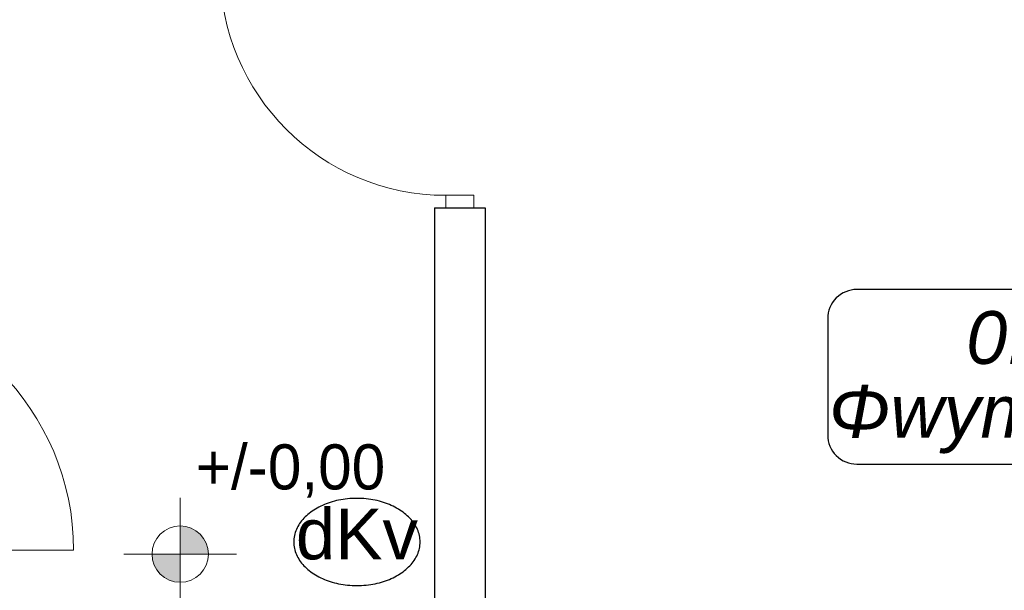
# Model space of a CAD drawing. Header units: inches. Extents: x -515158 to -470211, y -1887 to 84268.
# Tile 63 of 102: x -481080 to -477586, y 34850 to 36876. Entities that reach past the tile are written whole.
import ezdxf
from ezdxf.lldxf.tags import DXFTag

# ---------------------------------------------------------------- set-up
doc = ezdxf.new("R2010")
doc.units = ezdxf.units.IN
doc.header["$MEASUREMENT"] = 0
for name, color, linetype, lineweight in [('#podkład', 252, 'Continuous', 9), ('INWENT RZĘDNE_Nr_Pióra__21', 252, 'Continuous', 9), ('INWENT. DRZWI_Nr_Pióra__5', 252, 'Continuous', 13), ('INWENT.ŚCIANY_Nr_Pióra__1', 252, 'Continuous', 25)]:
    doc.layers.add(name, color=color, linetype=linetype, lineweight=lineweight)
doc.layers.add('IS_Grafika', color=7, linetype='SOLID', true_color=0x000000)
doc.layers.add('IS_Text_Konstrukcji', color=7, linetype='Continuous')
doc.styles.add('GENERATED_STYLE_3', font='txt')
tags = doc.linetypes.add('SOLID', pattern=[10, 10, 0]).pattern_tags.tags
tags[6:7] = [DXFTag(74, 4), DXFTag(75, 0), DXFTag(340, '0'), DXFTag(46, 0.0), DXFTag(50, 0.0), DXFTag(44, 0.0), DXFTag(45, 0.0)]
tags[4:5] = [DXFTag(74, 4), DXFTag(75, 0), DXFTag(340, '0'), DXFTag(46, 0.0), DXFTag(50, 0.0), DXFTag(44, 0.0), DXFTag(45, 0.0)]

# ---------------------------------------------------------------- blocks, each defined once
blk = doc.blocks.new('parter')
at = {"layer": 'INWENT RZĘDNE_Nr_Pióra__21', "linetype": 'Continuous'}
for points in [[(-480510.2, 34978.7), (-480410.2, 34978.7), (-480417.8, 35017), (-480439.5, 35049.4), (-480471.9, 35071.1), (-480510.2, 35078.7)], [(-480510.2, 34978.7), (-480610.2, 34978.7), (-480602.6, 34940.4), (-480580.9, 34908), (-480548.4, 34886.3), (-480510.2, 34878.7)]]:
    blk.add_hatch(color=252, dxfattribs=at).paths.add_polyline_path(points, flags=0)
at = {"layer": 'INWENT RZĘDNE_Nr_Pióra__21', "color": 252, "linetype": 'Continuous'}
for p, q in [((-480510.2, 34778.7), (-480510.2, 35178.7)), ((-480710.2, 34978.7), (-480310.2, 34978.7))]:
    blk.add_line(p, q, dxfattribs=at)
blk.add_circle((-480510.2, 34978.7), 100, dxfattribs=at)
at = {"layer": 'INWENT. DRZWI_Nr_Pióra__5', "color": 252, "linetype": 'Continuous'}
for p, q in [((-479568.3, 36252.6), (-479468.3, 36252.6)), ((-479568.3, 36207.6), (-479568.3, 36252.6)), ((-479468.3, 36252.6), (-479468.3, 36207.6)), ((-481788.3, 34992.6), (-480888.3, 34992.6))]:
    blk.add_line(p, q, dxfattribs=at)
for centre, radius, start, end in [((-479568.3, 37052.6), 800, 180, 270), ((-481788.3, 34992.6), 900, 0, 90)]:
    blk.add_arc(centre, radius, start, end, dxfattribs=at)
at = {"layer": 'INWENT.ŚCIANY_Nr_Pióra__1', "color": 252, "linetype": 'Continuous'}
for p, q in [((-479608.3, 36207.6), (-479608.3, 33467.6)), ((-479608.3, 36207.6), (-479428.3, 36207.6)), ((-479428.3, 36207.6), (-479428.3, 33467.6))]:
    blk.add_line(p, q, dxfattribs=at)
at = {"layer": 'INWENT RZĘDNE_Nr_Pióra__21', "color": 252, "insert": (-480454.9, 35178.7), "char_height": 160, "attachment_point": 7, "style": 'GENERATED_STYLE_3'}
blk.add_mtext('{+/-0,00}', dxfattribs=at)

msp = doc.modelspace()

# ---------------------------------------------------------------- linework, layer by layer
at = {"layer": 'IS_Grafika', "ltscale": 10}
for points, knots in [([(-479883.3, 35176.8), (-479894.4, 35176.8), (-479916.1, 35175.7), (-479947.8, 35170.9), (-479977.6, 35163.1), (-480005.2, 35152.6), (-480030.3, 35139.6), (-480052.5, 35124.3), (-480071.5, 35107), (-480087, 35087.9), (-480098.6, 35067.2), (-480105.8, 35045), (-480107.5, 35029.7), (-480107.5, 35022)], [0, 0, 0, 0, 33.167036, 65.15629, 95.929861, 125.438554, 153.638532, 180.511954, 206.093104, 230.501175, 253.978693, 276.929023, 299.937572, 299.937572, 299.937572, 299.937572]), ([(-479659.1, 35022), (-479659.1, 35029.7), (-479660.8, 35045), (-479668, 35067.2), (-479679.6, 35087.9), (-479695.1, 35107), (-479714.1, 35124.3), (-479736.3, 35139.6), (-479761.4, 35152.6), (-479789, 35163.1), (-479818.8, 35170.9), (-479850.5, 35175.7), (-479872.2, 35176.8), (-479883.3, 35176.8)], [0, 0, 0, 0, 23.008549, 45.958879, 69.436398, 93.844468, 119.425619, 146.29904, 174.499018, 204.007711, 234.781282, 266.770537, 299.937572, 299.937572, 299.937572, 299.937572]), ([(-480107.5, 35022), (-480107.5, 35014.3), (-480105.8, 34999), (-480098.6, 34976.8), (-480087, 34956.1), (-480071.5, 34937), (-480052.5, 34919.7), (-480030.3, 34904.4), (-480005.2, 34891.4), (-479977.6, 34880.9), (-479947.8, 34873.1), (-479916.1, 34868.3), (-479894.4, 34867.2), (-479883.3, 34867.2)], [0, 0, 0, 0, 23.008549, 45.958879, 69.436398, 93.844468, 119.425619, 146.29904, 174.499018, 204.007711, 234.781282, 266.770537, 299.937572, 299.937572, 299.937572, 299.937572]), ([(-479883.3, 34867.2), (-479872.2, 34867.2), (-479850.5, 34868.3), (-479818.8, 34873.1), (-479789, 34880.9), (-479761.4, 34891.4), (-479736.3, 34904.4), (-479714.1, 34919.7), (-479695.1, 34937), (-479679.6, 34956.1), (-479668, 34976.8), (-479660.8, 34999), (-479659.1, 35014.3), (-479659.1, 35022)], [0, 0, 0, 0, 33.167036, 65.15629, 95.929861, 125.438554, 153.638532, 180.511954, 206.093104, 230.501175, 253.978693, 276.929023, 299.937572, 299.937572, 299.937572, 299.937572])]:
    msp.add_open_spline(points, degree=3, knots=knots, dxfattribs=at)
at = {"layer": 'IS_Text_Konstrukcji', "color": 18, "linetype": 'SOLID', "ltscale": 10, "true_color": 0x000000}
msp.add_lwpolyline([(-478109.7, 35298.3), (-476506.3, 35298.3, 0.414214), (-476403, 35401.6), (-476403, 35815, 0.414214), (-476506.3, 35918.3), (-478109.7, 35918.3, 0.414214), (-478213, 35815), (-478213, 35401.6, 0.414214), (-478109.7, 35298.3)], format="xyb", dxfattribs=at)

# ---------------------------------------------------------------- block references
at = {"layer": '#podkład'}
msp.add_blockref('parter', (0, 0), dxfattribs=at)

# ---------------------------------------------------------------- texts
at = {"layer": 'IS_Grafika', "ltscale": 10, "insert": (-479883.3, 35140.4), "char_height": 180, "attachment_point": 2}
msp.add_mtext('\\fArial|b0|i0;dKv', dxfattribs=at)
at = {"layer": 'IS_Text_Konstrukcji', "color": 18, "linetype": 'SOLID', "ltscale": 10, "true_color": 0x000000, "char_height": 187.2}
for s, insert, attachment_point in [('\\fArial|b0|i1;0.3', (-477358, 35651.5), 9), ('\\fArial|b0|i1;Φwym: 1026 W', (-477308, 35579.5), 2)]:
    msp.add_mtext(s, dxfattribs=dict(at, insert=insert, attachment_point=attachment_point))

doc.saveas('drawing.dxf')
